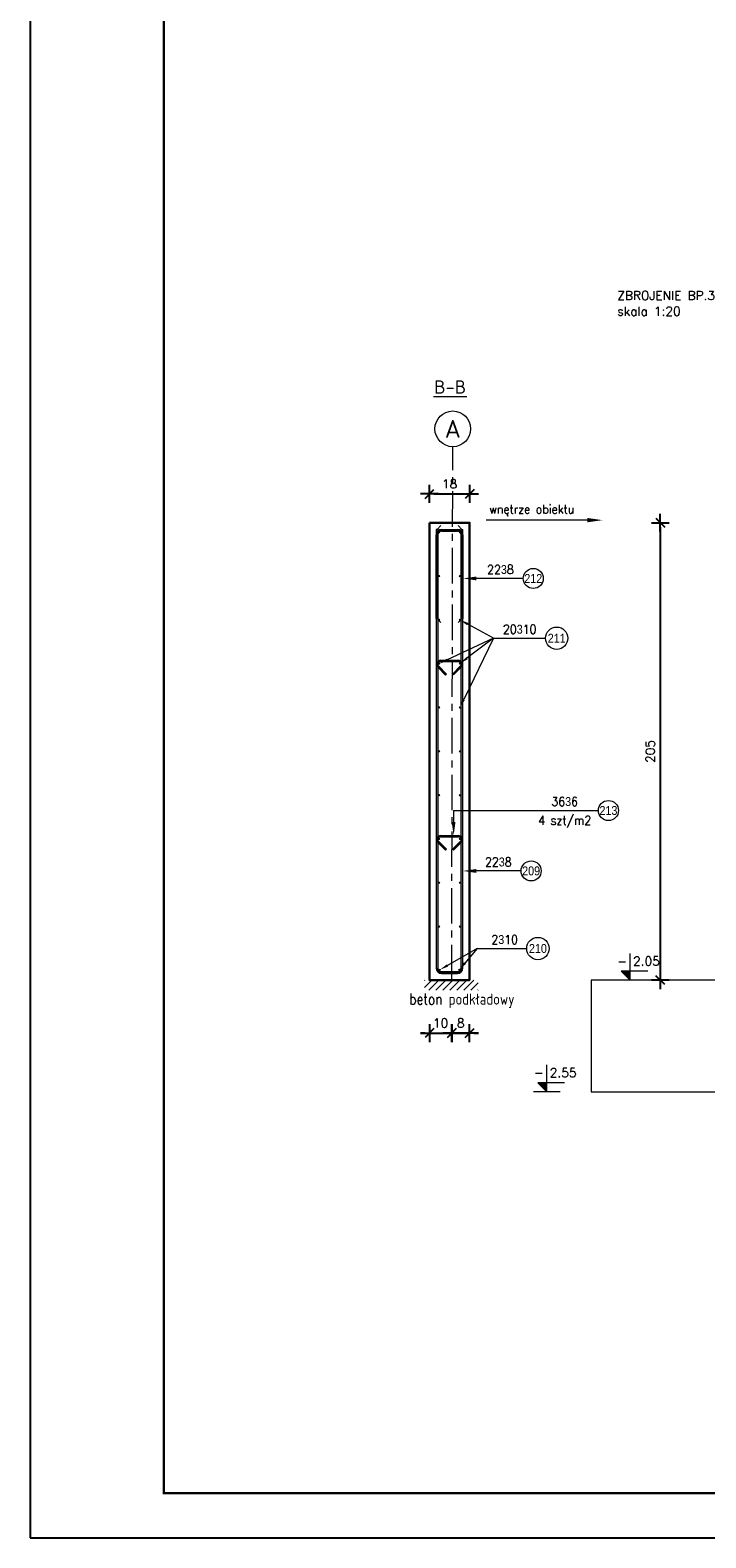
# Model space of a CAD drawing. Extents: x 252417 to 269709, y -146608 to -133214.
# Tile 1 of 14: x 252537 to 255568, y -146608 to -139851. Entities that reach past the tile are written whole.
import ezdxf
from ezdxf.enums import TextEntityAlignment as Align

# ---------------------------------------------------------------- set-up
doc = ezdxf.new("R2010")
doc.units = 0
doc.header["$LTSCALE"] = 5
doc.header["$MEASUREMENT"] = 0
doc.linetypes.add('CENTER', pattern=[50.8, 31.75, -6.35, 6.35, -6.35])
doc.layers.add('_FORMATKA', color=8, linetype='Continuous', lineweight=15, plot=False)
for name, color, linetype, lineweight in [('_RAMKA', 7, 'Continuous', 35), ('AutoCAD_Structural_Detailing_deskowanie', 2, 'Continuous', 30), ('AutoCAD_Structural_Detailing_kształt pręta', 7, 'Continuous', 13), ('AutoCAD_Structural_Detailing_opis kształtu pręta', 7, 'Continuous', 13), ('AutoCAD_Structural_Detailing_opis rozkładu', 7, 'Continuous', 13), ('AutoCAD_Structural_Detailing_pręty punktowe', 7, 'Continuous', 40), ('AutoCAD_Structural_Detailing_symbole graficzne', 7, 'Continuous', 13), ('PS_DIM', 4, 'Continuous', 13), ('PS_POS', 1, 'Continuous', 15), ('PS_SOLID', 7, 'Continuous', 20), ('PS_TEXT', 3, 'Continuous', 13)]:
    doc.layers.add(name, color=color, linetype=linetype, lineweight=lineweight)
doc.layers.add('PS_KOTE', color=4, linetype='Continuous')
doc.styles.add('marta', font='simplex.shx', dxfattribs={"width": 0.8})
doc.styles.add('marta_B', font='isocpeur.ttf')
doc.styles.add('r-gil', font='GIL_____.TTF', dxfattribs={"width": 0.9})
doc.styles.add('r-simplex', font='simplex.shx', dxfattribs={"width": 0.9})
doc.styles.add('simplex', font='simplex.shx', dxfattribs={"width": 0.9})
doc.styles.add('styl2M', font='simplex.shx')
doc.styles.add('style1', font='simplex.shx')
doc.dimstyles.new('RBCT DIM 20_M', dxfattribs={"dimtxt": 40, "dimasz": 20, "dimexe": 20, "dimexo": 150, "dimgap": 25, "dimtad": 1, "dimdec": 1, "dimlfac": 0.1, "dimzin": 9, "dimdsep": 46, "dimtxsty": 'styl2M', "dimblk": 'dimznak', "dimcen": 40, "dimse1": 1, "dimse2": 1, "dimclrd": 8, "dimclre": 8, "dimclrt": 4, "dimadec": 0, "dimazin": 0, "dimtfac": 1, "dimtdec": 1, "dimtix": 1, "dimtmove": 2, "dimatfit": 3, "dimldrblk": 'dimznak', "dimfxl": 5, "dimfxlon": 1, "dimarcsym": 0})

# ---------------------------------------------------------------- blocks, each defined once
blk = doc.blocks.new('dimznak')
at = {"color": 0}
for points in [[(-2, 0), (2, 0)], [(0, 2), (0, -2)]]:
    blk.add_lwpolyline(points, dxfattribs=at)
at = {"color": 3}
blk.add_lwpolyline([(1, 1), (-1, -1)], dxfattribs=at)
blk = doc.blocks.new('*D30')
at = {"color": 8, "lineweight": -2, "transparency": 16777216}
blk.add_line((254348.4, -141929.4), (254488.1, -141929.4), dxfattribs=at)
at = {"layer": 'Defpoints', "color": 0, "transparency": 16777216}
for p in [(254508.1, -141929.4), (254328.4, -142058.4), (254508.1, -142058.4)]:
    blk.add_point(p, dxfattribs=at)
at = {"color": 8, "lineweight": -2, "transparency": 16777216, "xscale": 20, "yscale": 20, "zscale": 20, "rotation": 180}
blk.add_blockref('dimznak', (254328.4, -141929.4), dxfattribs=at)
at = {"color": 8, "lineweight": -2, "transparency": 16777216, "xscale": 20, "yscale": 20, "zscale": 20}
blk.add_blockref('dimznak', (254508.1, -141929.4), dxfattribs=at)
at = {"color": 4, "transparency": 16777216, "insert": (254418.2, -141884.4), "char_height": 40, "attachment_point": 5, "style": 'styl2M'}
blk.add_mtext('18', dxfattribs=at)
blk = doc.blocks.new('*D34')
at = {"color": 8, "lineweight": -2, "transparency": 16777216}
blk.add_line((255363.4, -142078.4), (255363.4, -144088.4), dxfattribs=at)
at = {"layer": 'Defpoints', "color": 0, "transparency": 16777216}
for p in [(255903.5, -142058.4), (255363.4, -144108.4), (255903.5, -144108.4)]:
    blk.add_point(p, dxfattribs=at)
at = {"color": 8, "lineweight": -2, "transparency": 16777216, "xscale": 20, "yscale": 20, "zscale": 20}
for p, rotation in [((255363.4, -142058.4), 90), ((255363.4, -144108.4), 270)]:
    blk.add_blockref('dimznak', p, dxfattribs=dict(at, rotation=rotation))
at = {"color": 4, "transparency": 16777216, "insert": (255318.4, -143083.4), "char_height": 40, "attachment_point": 5, "rotation": 90, "style": 'styl2M'}
blk.add_mtext('205', dxfattribs=at)
blk = doc.blocks.new('*D54')
at = {"color": 8, "lineweight": -2, "transparency": 16777216}
for p, q in [((254308.4, -144345.6), (254288.4, -144345.6)), ((254328.4, -144345.6), (254428.4, -144345.6)), ((254448.4, -144345.6), (254468.4, -144345.6))]:
    blk.add_line(p, q, dxfattribs=at)
at = {"layer": 'Defpoints', "color": 0, "transparency": 16777216}
for p in [(254328.4, -144108.4, 10443.6), (254428.4, -144108.4), (254428.4, -144345.6)]:
    blk.add_point(p, dxfattribs=at)
at = {"color": 8, "lineweight": -2, "transparency": 16777216, "xscale": 20, "yscale": 20, "zscale": 20}
blk.add_blockref('dimznak', (254328.4, -144345.6), dxfattribs=at)
at = {"color": 8, "lineweight": -2, "transparency": 16777216, "xscale": 20, "yscale": 20, "zscale": 20, "rotation": 180}
blk.add_blockref('dimznak', (254428.4, -144345.6), dxfattribs=at)
at = {"color": 4, "transparency": 16777216, "insert": (254378.4, -144300.6), "char_height": 40, "attachment_point": 5, "style": 'styl2M'}
blk.add_mtext('10', dxfattribs=at)
blk = doc.blocks.new('*D55')
at = {"color": 8, "lineweight": -2, "transparency": 16777216}
for p, q in [((254408.4, -144345.6), (254388.4, -144345.6)), ((254428.4, -144345.6), (254508.4, -144345.6)), ((254528.4, -144345.6), (254548.4, -144345.6))]:
    blk.add_line(p, q, dxfattribs=at)
at = {"layer": 'Defpoints', "color": 0, "transparency": 16777216}
for p in [(254428.4, -144108.4), (254508.4, -144108.4, 10443.6), (254508.4, -144345.6)]:
    blk.add_point(p, dxfattribs=at)
at = {"color": 8, "lineweight": -2, "transparency": 16777216, "xscale": 20, "yscale": 20, "zscale": 20}
blk.add_blockref('dimznak', (254428.4, -144345.6), dxfattribs=at)
at = {"color": 8, "lineweight": -2, "transparency": 16777216, "xscale": 20, "yscale": 20, "zscale": 20, "rotation": 180}
blk.add_blockref('dimznak', (254508.4, -144345.6), dxfattribs=at)
at = {"color": 4, "transparency": 16777216, "insert": (254468.4, -144300.6), "char_height": 40, "attachment_point": 5, "style": 'styl2M'}
blk.add_mtext('8', dxfattribs=at)
blk = doc.blocks.new('A$C5C101CB4')
at = {"layer": 'PS_DIM'}
blk.add_hatch(color=2, dxfattribs=at).paths.add_polyline_path([(914, 17), (794, 0), (794, 34)], flags=0)
at = {"layer": 'PS_DIM', "color": 2}
blk.add_line((794, 17), (0, 17), dxfattribs=at)
at = {"layer": 'PS_DIM', "color": 2, "insert": (25, 138), "char_height": 70, "attachment_point": 1, "style": 'simplex'}
blk.add_mtext_dynamic_manual_height_columns('wnętrze obiektu', width=2506.37, gutter_width=17.5, heights=[0], dxfattribs=at)
blk = doc.blocks.new('*U17')
at = {"layer": '_FORMATKA', "lineweight": -3}
blk.add_lwpolyline([(-841, 0), (0, 0), (0, 594), (-841, 594)], close=True, dxfattribs=at)
at = {"layer": '_RAMKA', "lineweight": -3, "const_width": 0.5}
blk.add_lwpolyline([(-811, 10), (-10, 10), (-10, 584), (-811, 584)], close=True, dxfattribs=at)

msp = doc.modelspace()

# ---------------------------------------------------------------- hatches: boundary and pattern name
at = {"layer": 'AutoCAD_Structural_Detailing_kształt pręta'}
h = msp.add_hatch(color=161, dxfattribs=at)
edge = h.paths.add_edge_path(flags=0)
edge.add_line((254382.37, -142088.4), (254382.37, -142096.4))
edge.add_arc((254382.37, -142112.4), 16, 90, 180)
edge.add_line((254366.37, -142112.4), (254358.37, -142112.4))
edge.add_arc((254382.37, -142112.4), 24, 450, 540, ccw=False)
for points in [[(254358.37, -142088.4), (254366.37, -142088.4), (254366.37, -144054.4), (254358.37, -144054.4)], [(254366.37, -142488.4), (254358.37, -142488.4), (254358.37, -142112.4), (254366.37, -142112.4)], [(254382.37, -142096.4), (254382.37, -142088.4), (254454.07, -142088.4), (254454.07, -142096.4)], [(254478.07, -144054.4), (254470.07, -144054.4), (254470.07, -142088.4), (254478.07, -142088.4)], [(254470.07, -142112.4), (254478.07, -142112.4), (254478.07, -142488.4), (254470.07, -142488.4)], [(254377.99, -142680.93), (254377.99, -142674.93), (254458.13, -142674.84), (254458.14, -142680.84)], [(254404.92, -142736.74), (254400.69, -142740.99), (254365.29, -142705.67), (254369.53, -142701.43)], [(254466.64, -142701.32), (254470.89, -142705.56), (254435.58, -142740.95), (254431.33, -142736.71)], [(254404.92, -143522.17), (254400.69, -143526.42), (254365.29, -143491.1), (254369.53, -143486.85)], [(254377.99, -143466.36), (254377.99, -143460.36), (254458.13, -143460.27), (254458.14, -143466.27)], [(254466.64, -143486.74), (254470.89, -143490.98), (254435.58, -143526.38), (254431.33, -143522.14)], [(254382.37, -144078.4), (254382.37, -144070.4), (254454.07, -144070.4), (254454.07, -144078.4)]]:
    msp.add_hatch(color=161, dxfattribs=at).paths.add_polyline_path(points, flags=0)
h = msp.add_hatch(color=161, dxfattribs=at)
edge = h.paths.add_edge_path(flags=0)
edge.add_line((254478.07, -142112.4), (254470.07, -142112.4))
edge.add_arc((254454.07, -142112.4), 16, 0, 90)
edge.add_line((254454.07, -142096.4), (254454.07, -142088.4))
edge.add_arc((254454.07, -142112.4), 24, 360, 450, ccw=False)
h = msp.add_hatch(color=161, dxfattribs=at)
edge = h.paths.add_edge_path(flags=0)
edge.add_line((254377.99, -142674.93), (254377.99, -142680.93))
edge.add_arc((254378.01, -142692.93), 12, 90.06458, 225.06458)
edge.add_line((254369.53, -142701.43), (254365.29, -142705.67))
edge.add_arc((254378.01, -142692.93), 18, 450.06458, 585.06458, ccw=False)
h = msp.add_hatch(color=161, dxfattribs=at)
edge = h.paths.add_edge_path(flags=0)
edge.add_line((254470.89, -142705.56), (254466.64, -142701.32))
edge.add_arc((254458.15, -142692.84), 12, -44.93542, 90.06458)
edge.add_line((254458.14, -142680.84), (254458.13, -142674.84))
edge.add_arc((254458.15, -142692.84), 18, 315.06458, 450.06458, ccw=False)
h = msp.add_hatch(color=161, dxfattribs=at)
edge = h.paths.add_edge_path(flags=0)
edge.add_line((254377.99, -143460.36), (254377.99, -143466.36))
edge.add_arc((254378.01, -143478.36), 12, 90.06458, 225.06458)
edge.add_line((254369.53, -143486.85), (254365.29, -143491.1))
edge.add_arc((254378.01, -143478.36), 18, 450.06458, 585.06458, ccw=False)
h = msp.add_hatch(color=161, dxfattribs=at)
edge = h.paths.add_edge_path(flags=0)
edge.add_line((254470.89, -143490.98), (254466.64, -143486.74))
edge.add_arc((254458.15, -143478.27), 12, -44.93542, 90.06458)
edge.add_line((254458.14, -143466.27), (254458.13, -143460.27))
edge.add_arc((254458.15, -143478.27), 18, 315.06458, 450.06458, ccw=False)
h = msp.add_hatch(color=161, dxfattribs=at)
edge = h.paths.add_edge_path(flags=0)
edge.add_line((254358.37, -144054.4), (254366.37, -144054.4))
edge.add_arc((254382.37, -144054.4), 16, 180, 270)
edge.add_line((254382.37, -144070.4), (254382.37, -144078.4))
edge.add_arc((254382.37, -144054.4), 24, 180, 270, ccw=False)
h = msp.add_hatch(color=161, dxfattribs=at)
edge = h.paths.add_edge_path(flags=0)
edge.add_line((254454.07, -144078.4), (254454.07, -144070.4))
edge.add_arc((254454.07, -144054.4), 16, -90, 0)
edge.add_line((254470.07, -144054.4), (254478.07, -144054.4))
edge.add_arc((254454.07, -144054.4), 24, 270, 360, ccw=False)
at = {"layer": 'AutoCAD_Structural_Detailing_opis kształtu pręta'}
for points in [[(254478.07, -142308.31), (254538.07, -142316.86), (254538.07, -142299.75)], [(254436.53, -143460.29), (254445.02, -143400.28), (254427.91, -143400.3)], [(254478.07, -143619.1), (254538.07, -143627.65), (254538.07, -143610.54)]]:
    msp.add_hatch(color=8, dxfattribs=at).paths.add_polyline_path(points, flags=0)
at = {"layer": 'AutoCAD_Structural_Detailing_opis rozkładu'}
for points in [[(254464.61, -142493.74), (254496.94, -142517.97), (254502.43, -142507.98)], [(254371.54, -142690.13), (254410.18, -142678.35), (254405.35, -142668.02)], [(254464.61, -142689.58), (254499.99, -142670.06), (254493.12, -142660.95)], [(254464.61, -142886.68), (254487.18, -142853.17), (254476.92, -142848.2)], [(254374.59, -144062.18), (254412.17, -144047.34), (254406.53, -144037.43)], [(254461.85, -144062.18), (254491.97, -144035.25), (254483.24, -144027.9)]]:
    msp.add_hatch(color=8, dxfattribs=at).paths.add_polyline_path(points, flags=0)
at = {"layer": 'AutoCAD_Structural_Detailing_pręty punktowe'}
h = msp.add_hatch(color=1, dxfattribs=at)
edge = h.paths.add_edge_path(flags=0)
edge.add_arc((254371.54, -142101), 5, 0, 360)
h = msp.add_hatch(color=1, dxfattribs=at)
edge = h.paths.add_edge_path(flags=0)
edge.add_arc((254464.61, -142101.22), 5, 0, 360)
h = msp.add_hatch(color=1, dxfattribs=at)
edge = h.paths.add_edge_path(flags=0)
edge.add_arc((254371.54, -142297.54), 5, 0, 360)
h = msp.add_hatch(color=1, dxfattribs=at)
edge = h.paths.add_edge_path(flags=0)
edge.add_arc((254464.61, -142297.79), 5, 0, 360)
h = msp.add_hatch(color=1, dxfattribs=at)
edge = h.paths.add_edge_path(flags=0)
edge.add_arc((254371.54, -142493.3), 5, 0, 360)
h = msp.add_hatch(color=1, dxfattribs=at)
edge = h.paths.add_edge_path(flags=0)
edge.add_arc((254464.61, -142493.74), 5, 0, 360)
h = msp.add_hatch(color=1, dxfattribs=at)
edge = h.paths.add_edge_path(flags=0)
edge.add_arc((254371.54, -142690.13), 5, 0, 360)
h = msp.add_hatch(color=1, dxfattribs=at)
edge = h.paths.add_edge_path(flags=0)
edge.add_arc((254464.61, -142689.58), 5, 0, 360)
h = msp.add_hatch(color=1, dxfattribs=at)
edge = h.paths.add_edge_path(flags=0)
edge.add_arc((254371.54, -142886.41), 5, 0, 360)
h = msp.add_hatch(color=1, dxfattribs=at)
edge = h.paths.add_edge_path(flags=0)
edge.add_arc((254464.61, -142886.68), 5, 0, 360)
h = msp.add_hatch(color=1, dxfattribs=at)
edge = h.paths.add_edge_path(flags=0)
edge.add_arc((254371.54, -143082.85), 5, 0, 360)
h = msp.add_hatch(color=1, dxfattribs=at)
edge = h.paths.add_edge_path(flags=0)
edge.add_arc((254464.61, -143083.24), 5, 0, 360)
h = msp.add_hatch(color=1, dxfattribs=at)
edge = h.paths.add_edge_path(flags=0)
edge.add_arc((254371.54, -143279.29), 5, 0, 360)
h = msp.add_hatch(color=1, dxfattribs=at)
edge = h.paths.add_edge_path(flags=0)
edge.add_arc((254464.61, -143279.64), 5, 0, 360)
h = msp.add_hatch(color=1, dxfattribs=at)
edge = h.paths.add_edge_path(flags=0)
edge.add_arc((254371.54, -143475.69), 5, 0, 360)
h = msp.add_hatch(color=1, dxfattribs=at)
edge = h.paths.add_edge_path(flags=0)
edge.add_arc((254464.61, -143475.58), 5, 0, 360)
h = msp.add_hatch(color=1, dxfattribs=at)
edge = h.paths.add_edge_path(flags=0)
edge.add_arc((254371.54, -143671.88), 5, 0, 360)
h = msp.add_hatch(color=1, dxfattribs=at)
edge = h.paths.add_edge_path(flags=0)
edge.add_arc((254464.61, -143671.86), 5, 0, 360)
h = msp.add_hatch(color=1, dxfattribs=at)
edge = h.paths.add_edge_path(flags=0)
edge.add_arc((254371.54, -143868.43), 5, 0, 360)
h = msp.add_hatch(color=1, dxfattribs=at)
edge = h.paths.add_edge_path(flags=0)
edge.add_arc((254464.61, -143868.43), 5, 0, 360)
h = msp.add_hatch(color=1, dxfattribs=at)
edge = h.paths.add_edge_path(flags=0)
edge.add_arc((254374.59, -144062.18), 5, 0, 360)
h = msp.add_hatch(color=1, dxfattribs=at)
edge = h.paths.add_edge_path(flags=0)
edge.add_arc((254461.85, -144062.18), 5, 0, 360)
at = {"layer": 'AutoCAD_Structural_Detailing_symbole graficzne'}
for points in [[(255188.1, -144068.4), (255228.1, -144108.4), (255228.1, -144068.4)], [(254814.44, -144568.4), (254854.44, -144608.4), (254854.44, -144568.4)]]:
    msp.add_hatch(color=1, dxfattribs=at).paths.add_polyline_path(points, flags=0)
at = {"layer": 'PS_POS'}
h = msp.add_hatch(dxfattribs=at)
h.set_pattern_fill('LINE', color=9, scale=7, angle=45)
h.set_pattern_definition([(45, (121139.18, -22466.08), (-15.7154482, 15.7154482), [])])
h.paths.add_polyline_path([(254306.12, -144108.4), (254546.43, -144108.4), (254546.43, -144153.69), (254306.12, -144153.69)])

# ---------------------------------------------------------------- linework, layer by layer
at = {"layer": 'AutoCAD_Structural_Detailing_deskowanie'}
msp.add_lwpolyline([(254328.37, -142058.4), (254508.07, -142058.4), (254508.07, -144108.4), (254328.37, -144108.4)], close=True, dxfattribs=at)
at = {"layer": 'AutoCAD_Structural_Detailing_kształt pręta', "color": 1, "lineweight": 0}
for p, q in [((254362.37, -142088.4), (254379.87, -142070.9)), ((254474.07, -142088.4), (254456.57, -142070.9)), ((254362.37, -142488.4), (254379.87, -142505.9)), ((254474.07, -142488.4), (254456.57, -142505.9))]:
    msp.add_line(p, q, dxfattribs=at)
at = {"layer": 'AutoCAD_Structural_Detailing_kształt pręta', "color": 161}
for p, q in [((254358.37, -142088.4), (254358.37, -144054.4)), ((254366.37, -142088.4), (254358.37, -142088.4)), ((254358.37, -142488.4), (254358.37, -142112.4)), ((254366.37, -142088.4), (254366.37, -144054.4)), ((254366.37, -142488.4), (254366.37, -142112.4)), ((254382.37, -142088.4), (254454.07, -142088.4)), ((254382.37, -142096.4), (254454.07, -142096.4)), ((254470.07, -144054.4), (254470.07, -142088.4)), ((254470.07, -142088.4), (254478.07, -142088.4)), ((254470.07, -142112.4), (254470.07, -142488.4)), ((254478.07, -144054.4), (254478.07, -142088.4)), ((254478.07, -142112.4), (254478.07, -142488.4)), ((254358.37, -142488.4), (254366.37, -142488.4)), ((254478.07, -142488.4), (254470.07, -142488.4)), ((254377.99, -142674.93), (254458.13, -142674.84)), ((254377.99, -142680.93), (254458.14, -142680.84)), ((254400.69, -142740.99), (254365.29, -142705.67)), ((254404.92, -142736.74), (254369.53, -142701.43)), ((254400.69, -142740.99), (254404.92, -142736.74)), ((254466.64, -142701.32), (254431.33, -142736.71)), ((254435.58, -142740.95), (254431.33, -142736.71)), ((254470.89, -142705.56), (254435.58, -142740.95)), ((254400.69, -143526.42), (254365.29, -143491.1)), ((254404.92, -143522.17), (254369.53, -143486.85)), ((254377.99, -143460.36), (254458.13, -143460.27)), ((254377.99, -143466.36), (254458.14, -143466.27)), ((254466.64, -143486.74), (254431.33, -143522.14)), ((254470.89, -143490.98), (254435.58, -143526.38)), ((254400.69, -143526.42), (254404.92, -143522.17)), ((254435.58, -143526.38), (254431.33, -143522.14)), ((254382.37, -144070.4), (254454.07, -144070.4)), ((254382.37, -144078.4), (254454.07, -144078.4))]:
    msp.add_line(p, q, dxfattribs=at)
for centre, radius, start, end in [((254382.37, -142112.4), 24, 90, 180), ((254382.37, -142112.4), 16, 90, 180), ((254454.07, -142112.4), 24, 0, 90), ((254454.07, -142112.4), 16, 0, 90), ((254378.01, -142692.93), 18, 90.06458, 225.06458), ((254378.01, -142692.93), 12, 90.06458, 225.06458), ((254458.15, -142692.84), 18, 315.06458, 90.06458), ((254458.15, -142692.84), 12, 315.06458, 90.06458), ((254378.01, -143478.36), 18, 90.06458, 225.06458), ((254378.01, -143478.36), 12, 90.06458, 225.06458), ((254458.15, -143478.27), 18, 315.06458, 90.06458), ((254458.15, -143478.27), 12, 315.06458, 90.06458), ((254382.37, -144054.4), 24, 180, 270), ((254382.37, -144054.4), 16, 180, 270), ((254454.07, -144054.4), 16, 270, 0), ((254454.07, -144054.4), 24, 270, 360)]:
    msp.add_arc(centre, radius, start, end, dxfattribs=at)
at = {"layer": 'AutoCAD_Structural_Detailing_opis kształtu pręta', "color": 8}
for p, q in [((254748.87, -142308.31), (254538.07, -142308.31)), ((254436.4, -143348.34), (254436.46, -143400.29)), ((254436.4, -143348.34), (255085.86, -143348.34)), ((254739.17, -143619.1), (254538.07, -143619.1))]:
    msp.add_line(p, q, dxfattribs=at)
at = {"layer": 'AutoCAD_Structural_Detailing_opis kształtu pręta', "color": 8, "lineweight": 18}
for centre in [(254793.87, -142308.31), (255130.86, -143348.34), (254784.17, -143619.1)]:
    msp.add_circle(centre, 45, dxfattribs=at)
at = {"layer": 'AutoCAD_Structural_Detailing_opis rozkładu', "color": 8}
for p, q in [((254615.01, -142576.23), (254499.68, -142512.98)), ((254615.01, -142576.23), (254407.77, -142673.18)), ((254615.01, -142576.23), (254482.05, -142850.68)), ((254615.01, -142576.23), (254496.56, -142665.51)), ((254615.01, -142576.23), (254848.92, -142576.23)), ((254542.17, -143966.75), (254409.35, -144042.38)), ((254542.17, -143966.75), (254487.61, -144031.58)), ((254542.17, -143966.75), (254764.59, -143966.75))]:
    msp.add_line(p, q, dxfattribs=at)
at = {"layer": 'AutoCAD_Structural_Detailing_opis rozkładu', "color": 8, "lineweight": 18}
for centre in [(254898.92, -142576.23), (254814.59, -143966.75)]:
    msp.add_circle(centre, 50, dxfattribs=at)
at = {"layer": 'AutoCAD_Structural_Detailing_symbole graficzne', "color": 0, "lineweight": 0}
msp.add_line((254346.21, -141492.53), (254496.21, -141492.53), dxfattribs=at)
at = {"layer": 'AutoCAD_Structural_Detailing_symbole graficzne', "color": 5, "linetype": 'CENTER'}
msp.add_line((254428.37, -144108.4, -10443.61), (254432.74, -141717.91, -10443.61), dxfattribs=at)
at = {"layer": 'AutoCAD_Structural_Detailing_symbole graficzne', "color": 1}
for p, q in [((255228.1, -144108.4), (255228.1, -143988.4)), ((255288.1, -144108.4), (255168.1, -144108.4)), ((255308.1, -144068.4), (255188.1, -144068.4)), ((255188.1, -144068.4), (255228.1, -144108.4)), ((254854.44, -144608.4), (254854.44, -144488.4)), ((254934.44, -144568.4), (254814.44, -144568.4)), ((254814.44, -144568.4), (254854.44, -144608.4)), ((254914.44, -144608.4), (254794.44, -144608.4))]:
    msp.add_line(p, q, dxfattribs=at)
at = {"layer": 'AutoCAD_Structural_Detailing_symbole graficzne', "color": 1, "linetype": 'Continuous', "lineweight": 18}
msp.add_circle((254432.89, -141637.91, -10443.61), 80, dxfattribs=at)
at = {"layer": 'PS_SOLID', "color": 9, "linetype": 'Continuous', "lineweight": 15}
msp.add_lwpolyline([(255903.46, -144108.4), (255053.46, -144108.4), (255053.46, -144608.4), (256453.46, -144608.4), (256453.46, -144108.4), (255903.46, -144108.4)], dxfattribs=at)

# ---------------------------------------------------------------- block references
at = {"layer": 'PS_DIM', "xscale": 20, "yscale": 20, "zscale": 20}
msp.add_blockref('*U17', (269357.33, -146607.61), dxfattribs=at)
at = {"layer": 'PS_KOTE', "xscale": 0.5714285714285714, "yscale": 0.5714285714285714, "zscale": 0.5714285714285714}
msp.add_blockref('A$C5C101CB4', (254582.3, -142056.77), dxfattribs=at)

# ---------------------------------------------------------------- texts
at = {"layer": 'AutoCAD_Structural_Detailing_opis kształtu pręta', "color": 3, "char_height": 40, "attachment_point": 5}
for s, insert, style in [('22\\Fdiam;3\\Fsimplex.shx;8  ', (254646.59, -142268.31), 'r-simplex'), ('212', (254793.87, -142308.31), 'r-gil'), ('22\\Fdiam;3\\Fsimplex.shx;8  ', (254636.89, -143579.1), 'r-simplex'), ('209', (254784.17, -143619.1), 'r-gil')]:
    msp.add_mtext(s, dxfattribs=dict(at, insert=insert, style=style))
at = {"layer": 'AutoCAD_Structural_Detailing_opis kształtu pręta', "color": 3, "char_height": 40, "attachment_point": 5, "rotation": 0}
for s, insert, style in [('36\\Fdiam;3\\Fsimplex.shx;6  ', (254934.72, -143308.34), 'r-simplex'), ('213', (255130.86, -143348.34), 'r-gil'), ('4 szt/m2', (254934.72, -143398.82), 'r-simplex')]:
    msp.add_mtext(s, dxfattribs=dict(at, insert=insert, style=style))
at = {"layer": 'AutoCAD_Structural_Detailing_opis rozkładu', "color": 3, "char_height": 40, "attachment_point": 5}
for s, insert, style in [('20\\Fdiam;3\\Fsimplex.shx;10 ', (254732.92, -142536.23), 'r-simplex'), ('211', (254898.92, -142576.23), 'r-gil'), ('2\\Fdiam;3\\Fsimplex.shx;10 ', (254665.73, -143926.75), 'r-simplex'), ('210', (254814.59, -143966.75), 'r-gil')]:
    msp.add_mtext(s, dxfattribs=dict(at, insert=insert, style=style))
at = {"layer": 'AutoCAD_Structural_Detailing_symbole graficzne', "color": 2}
for s, style, p in [('ZBROJENIE BP.3 Lc=4,30mb', 'style1', (255170.25, -141072.33)), ('skala 1:20', 'style1', (255170.25, -141143.05)), ('2.05 ', 'marta', (255241.43, -144055.07)), ('2.55 ', 'marta', (254867.77, -144555.07))]:
    msp.add_text(s, height=40, dxfattribs=dict(at, style=style)).set_placement(p, align=Align.BOTTOM_LEFT)
at = {"layer": 'AutoCAD_Structural_Detailing_symbole graficzne', "color": 2, "style": 'marta'}
for p in [(255214.76, -144055.07), (254841.11, -144555.07)]:
    msp.add_text('-', height=40, dxfattribs=at).set_placement(p, align=Align.BOTTOM_RIGHT)
at = {"layer": 'AutoCAD_Structural_Detailing_symbole graficzne', "color": 2, "attachment_point": 5, "style": 'marta_B'}
for s, insert, char_height in [('B-B', (254421.21, -141450.53), 60), ('A', (254432.89, -141637.91, -10443.61), 80)]:
    msp.add_mtext(s, dxfattribs=dict(at, insert=insert, char_height=char_height))
at = {"layer": 'PS_TEXT', "insert": (254237.66, -144168.22, 1850), "char_height": 50, "width": 628.648, "attachment_point": 1, "style": 'marta'}
msp.add_mtext('beton podkładowy', dxfattribs=at)

# ---------------------------------------------------------------- dimensions: what is measured, and where the dimension line sits
for base, p1, p2, picture, middle in [((254508.07, -141929.43), (254328.37, -142058.4), (254508.07, -142058.4), '*D30', (254418.22, -141884.43)), ((254428.37, -144345.63, -10443.61), (254328.37, -144108.4), (254428.37, -144108.4, -10443.61), '*D54', (254378.37, -144300.63, -10443.61)), ((254508.37, -144345.63, -10443.61), (254428.37, -144108.4, -10443.61), (254508.37, -144108.4), '*D55', (254468.37, -144300.63, -10443.61))]:
    dim = msp.add_linear_dim(base=base, p1=p1, p2=p2, dimstyle='RBCT DIM 20_M')
    dim.commit()
    dim.dimension.update_dxf_attribs({"geometry": picture, "text_midpoint": middle})
dim = msp.add_linear_dim(base=(255363.36, -144108.4), p1=(255903.46, -142058.4), p2=(255903.46, -144108.4), angle=90, dimstyle='RBCT DIM 20_M')
dim.commit()
dim.dimension.update_dxf_attribs({"geometry": '*D34', "text_midpoint": (255318.36, -143083.4)})

doc.saveas('drawing.dxf')
